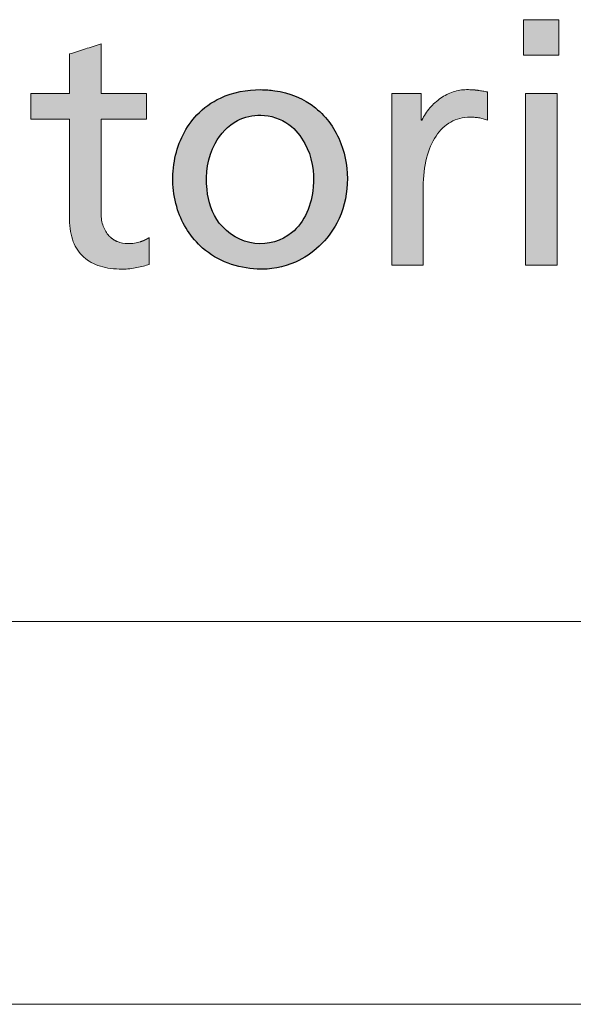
# Paper-space layout 'Hoja3' of a CAD drawing. Header units: millimetres. Extents: x 450 to 25135, y 150 to 17673.
# Tile 11 of 21: x 20736 to 20954, y 150 to 536. Entities that reach past the tile are written whole.
import ezdxf

# ---------------------------------------------------------------- set-up
doc = ezdxf.new("R2010")
doc.units = ezdxf.units.MM
doc.linetypes.add('SLD-Continua', pattern=[0])
doc.layers.add('FORMAT', color=7, linetype='SLD-Continua')

# ---------------------------------------------------------------- blocks, each defined once
blk = doc.blocks.new('Bloque3')
at = {"linetype": 'Continuous', "ltscale": 35}
for points in [[(1417.63, 167), (1403.69, 167), (1403.69, 153.04), (1417.63, 153.04)], [(1417.63, 167), (1403.69, 167), (1403.69, 153.04), (1417.63, 153.04)], [(1416.86, 138.01), (1404.48, 138.01), (1404.48, 70.79), (1416.86, 70.79)], [(1416.86, 138.01), (1404.48, 138.01), (1404.48, 70.79), (1416.86, 70.79)]]:
    blk.add_hatch(color=7, dxfattribs=at).paths.add_polyline_path(points, flags=0)
h = blk.add_hatch(color=7, dxfattribs=at)
edge = h.paths.add_edge_path(flags=0)
edge.add_spline(control_points=[(1231.15, 73.91), (1232.93, 72.32), (1235.12, 71.14), (1237.66, 70.36)], knot_values=[16, 16, 16, 16, 17, 17, 17, 17], weights=[1, 1, 1, 1], degree=3, periodic=0)
edge.add_spline(control_points=[(1237.66, 70.36), (1240.19, 69.58), (1243.08, 69.21), (1246.28, 69.21)], knot_values=[17, 17, 17, 17, 18, 18, 18, 18], weights=[1, 1, 1, 1], degree=3, periodic=0)
edge.add_arc((1246.24, 93.99), 24.79, 270.0767, 276.8647)
edge.add_spline(control_points=[(1249.21, 69.38), (1250.16, 69.49), (1251.1, 69.65), (1252, 69.83)], knot_values=[0, 0, 0, 0, 1, 1, 1, 1], weights=[1, 1, 1, 1], degree=3, periodic=0)
edge.add_spline(control_points=[(1252, 69.83), (1252.9, 70.01), (1253.75, 70.21), (1254.56, 70.42)], knot_values=[1, 1, 1, 1, 2, 2, 2, 2], weights=[1, 1, 1, 1], degree=3, periodic=0)
edge.add_spline(control_points=[(1254.56, 70.42), (1255.37, 70.63), (1256.13, 70.85), (1256.82, 71.05)], knot_values=[2, 2, 2, 2, 3, 3, 3, 3], weights=[1, 1, 1, 1], degree=3, periodic=0)
edge.add_line((1256.82, 71.05), (1256.82, 81.58))
edge.add_arc((1249.56, 92.67), 13.26, 295.495, 303.2205, ccw=False)
edge.add_spline(control_points=[(1255.26, 80.7), (1254.64, 80.4), (1254, 80.15), (1253.35, 79.95)], knot_values=[0, 0, 0, 0, 0.145933, 0.145933, 0.145933, 0.145933], weights=[1, 0.998226, 0.998226, 1], degree=3, periodic=0)
edge.add_spline(control_points=[(1253.35, 79.95), (1252.65, 79.73), (1251.88, 79.54), (1251.06, 79.42)], knot_values=[0.145933, 0.145933, 0.145933, 0.145933, 1.145933, 1.145933, 1.145933, 1.145933], weights=[1, 1, 1, 1], degree=3, periodic=0)
edge.add_spline(control_points=[(1251.06, 79.42), (1250.24, 79.29), (1249.35, 79.22), (1248.4, 79.22), (1246.98, 79.22), (1245.62, 79.48), (1244.37, 80)], knot_values=[1.145933, 1.145933, 1.145933, 1.145933, 2.145933, 2.145933, 2.145933, 3.145933, 3.145933, 3.145933, 3.145933], weights=[1, 1, 1, 1, 1, 1, 1], degree=3, periodic=0)
edge.add_arc((1248.03, 88.84), 9.57, 223.1491, 247.5061, ccw=False)
edge.add_spline(control_points=[(1241.05, 82.29), (1240.1, 83.3), (1239.33, 84.56), (1238.79, 86.05)], knot_values=[3.571043, 3.571043, 3.571043, 3.571043, 4.571043, 4.571043, 4.571043, 4.571043], weights=[1, 1, 1, 1], degree=3, periodic=0)
edge.add_spline(control_points=[(1238.79, 86.05), (1238.26, 87.54), (1237.96, 89.26), (1237.96, 91.21)], knot_values=[4.571043, 4.571043, 4.571043, 4.571043, 5.571043, 5.571043, 5.571043, 5.571043], weights=[1, 1, 1, 1], degree=3, periodic=0)
edge.add_line((1237.96, 91.21), (1237.96, 100.4))
edge.add_line((1237.96, 100.4), (1237.96, 105))
edge.add_line((1237.96, 105), (1237.96, 128))
edge.add_line((1237.96, 128), (1255.77, 128))
edge.add_line((1255.77, 128), (1255.77, 138.01))
edge.add_line((1255.77, 138.01), (1237.96, 138.01))
edge.add_line((1237.96, 138.01), (1237.96, 142.89))
edge.add_line((1237.96, 142.89), (1237.96, 157.51))
edge.add_line((1237.96, 157.51), (1234.87, 156.53))
edge.add_line((1234.87, 156.53), (1231.78, 155.54))
edge.add_line((1231.78, 155.54), (1228.68, 154.55))
edge.add_line((1228.68, 154.55), (1225.59, 153.56))
edge.add_line((1225.59, 153.56), (1225.59, 149.67))
edge.add_line((1225.59, 149.67), (1225.59, 138.01))
edge.add_line((1225.59, 138.01), (1210.44, 138.01))
edge.add_line((1210.44, 138.01), (1210.44, 128))
edge.add_line((1210.44, 128), (1225.59, 128))
edge.add_spline(control_points=[(1225.59, 128), (1225.59, 114.89), (1225.59, 101.79), (1225.59, 88.69), (1225.59, 85.33), (1226.09, 82.44), (1227.03, 79.98)], knot_values=[13, 13, 13, 13, 14, 14, 14, 15, 15, 15, 15], weights=[1, 1, 1, 1, 1, 1, 1], degree=3, periodic=0)
edge.add_spline(control_points=[(1227.03, 79.98), (1227.97, 77.53), (1229.36, 75.51), (1231.15, 73.91)], knot_values=[15, 15, 15, 15, 16, 16, 16, 16], weights=[1, 1, 1, 1], degree=3, periodic=0)
h = blk.add_hatch(color=7, dxfattribs=at)
edge = h.paths.add_edge_path(flags=0)
edge.add_spline(control_points=[(1231.15, 73.91), (1232.93, 72.32), (1235.12, 71.14), (1237.66, 70.36)], knot_values=[16, 16, 16, 16, 17, 17, 17, 17], weights=[1, 1, 1, 1], degree=3, periodic=0)
edge.add_spline(control_points=[(1237.66, 70.36), (1240.19, 69.58), (1243.08, 69.21), (1246.28, 69.21)], knot_values=[17, 17, 17, 17, 18, 18, 18, 18], weights=[1, 1, 1, 1], degree=3, periodic=0)
edge.add_arc((1246.24, 93.99), 24.79, 270.0767, 276.8647)
edge.add_spline(control_points=[(1249.21, 69.38), (1250.16, 69.49), (1251.1, 69.65), (1252, 69.83)], knot_values=[0, 0, 0, 0, 1, 1, 1, 1], weights=[1, 1, 1, 1], degree=3, periodic=0)
edge.add_spline(control_points=[(1252, 69.83), (1252.9, 70.01), (1253.75, 70.21), (1254.56, 70.42)], knot_values=[1, 1, 1, 1, 2, 2, 2, 2], weights=[1, 1, 1, 1], degree=3, periodic=0)
edge.add_spline(control_points=[(1254.56, 70.42), (1255.37, 70.63), (1256.13, 70.85), (1256.82, 71.05)], knot_values=[2, 2, 2, 2, 3, 3, 3, 3], weights=[1, 1, 1, 1], degree=3, periodic=0)
edge.add_line((1256.82, 71.05), (1256.82, 81.58))
edge.add_arc((1249.56, 92.67), 13.26, 295.495, 303.2205, ccw=False)
edge.add_spline(control_points=[(1255.26, 80.7), (1254.64, 80.4), (1254, 80.15), (1253.35, 79.95)], knot_values=[0, 0, 0, 0, 0.145933, 0.145933, 0.145933, 0.145933], weights=[1, 0.998226, 0.998226, 1], degree=3, periodic=0)
edge.add_spline(control_points=[(1253.35, 79.95), (1252.65, 79.73), (1251.88, 79.54), (1251.06, 79.42)], knot_values=[0.145933, 0.145933, 0.145933, 0.145933, 1.145933, 1.145933, 1.145933, 1.145933], weights=[1, 1, 1, 1], degree=3, periodic=0)
edge.add_spline(control_points=[(1251.06, 79.42), (1250.24, 79.29), (1249.35, 79.22), (1248.4, 79.22), (1246.98, 79.22), (1245.62, 79.48), (1244.37, 80)], knot_values=[1.145933, 1.145933, 1.145933, 1.145933, 2.145933, 2.145933, 2.145933, 3.145933, 3.145933, 3.145933, 3.145933], weights=[1, 1, 1, 1, 1, 1, 1], degree=3, periodic=0)
edge.add_arc((1248.03, 88.84), 9.57, 223.1491, 247.5061, ccw=False)
edge.add_spline(control_points=[(1241.05, 82.29), (1240.1, 83.3), (1239.33, 84.56), (1238.79, 86.05)], knot_values=[3.571043, 3.571043, 3.571043, 3.571043, 4.571043, 4.571043, 4.571043, 4.571043], weights=[1, 1, 1, 1], degree=3, periodic=0)
edge.add_spline(control_points=[(1238.79, 86.05), (1238.26, 87.54), (1237.96, 89.26), (1237.96, 91.21)], knot_values=[4.571043, 4.571043, 4.571043, 4.571043, 5.571043, 5.571043, 5.571043, 5.571043], weights=[1, 1, 1, 1], degree=3, periodic=0)
edge.add_line((1237.96, 91.21), (1237.96, 100.4))
edge.add_line((1237.96, 100.4), (1237.96, 105))
edge.add_line((1237.96, 105), (1237.96, 128))
edge.add_line((1237.96, 128), (1255.77, 128))
edge.add_line((1255.77, 128), (1255.77, 138.01))
edge.add_line((1255.77, 138.01), (1237.96, 138.01))
edge.add_line((1237.96, 138.01), (1237.96, 142.89))
edge.add_line((1237.96, 142.89), (1237.96, 157.51))
edge.add_line((1237.96, 157.51), (1234.87, 156.53))
edge.add_line((1234.87, 156.53), (1231.78, 155.54))
edge.add_line((1231.78, 155.54), (1228.68, 154.55))
edge.add_line((1228.68, 154.55), (1225.59, 153.56))
edge.add_line((1225.59, 153.56), (1225.59, 149.67))
edge.add_line((1225.59, 149.67), (1225.59, 138.01))
edge.add_line((1225.59, 138.01), (1210.44, 138.01))
edge.add_line((1210.44, 138.01), (1210.44, 128))
edge.add_line((1210.44, 128), (1225.59, 128))
edge.add_spline(control_points=[(1225.59, 128), (1225.59, 114.89), (1225.59, 101.79), (1225.59, 88.69), (1225.59, 85.33), (1226.09, 82.44), (1227.03, 79.98)], knot_values=[13, 13, 13, 13, 14, 14, 14, 15, 15, 15, 15], weights=[1, 1, 1, 1, 1, 1, 1], degree=3, periodic=0)
edge.add_spline(control_points=[(1227.03, 79.98), (1227.97, 77.53), (1229.36, 75.51), (1231.15, 73.91)], knot_values=[15, 15, 15, 15, 16, 16, 16, 16], weights=[1, 1, 1, 1], degree=3, periodic=0)
h = blk.add_hatch(color=7, dxfattribs=at)
edge = h.paths.add_edge_path(flags=0)
edge.add_spline(control_points=[(1300.62, 139.58), (1295.23, 139.6), (1285.85, 137.86), (1272.9, 128.69), (1265.2, 112.62), (1266.14, 92.79), (1277.51, 74.66), (1296.63, 67.64), (1317.08, 71.25), (1335.1, 88.31), (1336.14, 115.03), (1323.15, 133.81), (1310.04, 139.05), (1302.45, 139.57), (1300.62, 139.58)], knot_values=[0, 0, 0, 0, 0.074474, 0.127248, 0.214785, 0.308474, 0.391274, 0.497362, 0.567922, 0.671021, 0.815362, 0.894331, 0.974753, 1, 1, 1, 1], weights=[1, 1, 1, 1, 1, 1, 1, 1, 1, 1, 1, 1, 1, 1, 1], degree=3, periodic=0)
edge = h.paths.add_edge_path(flags=0)
edge.add_spline(control_points=[(1300.62, 129.58), (1304.56, 129.51), (1311.79, 127.14), (1320.11, 116.66), (1322.95, 100.63), (1315.9, 82.39), (1297.67, 77.05), (1283.15, 85.68), (1278.14, 101.78), (1280.34, 117.42), (1290.02, 127.95), (1297.44, 129.65), (1300.62, 129.58)], knot_values=[0, 0, 0, 0, 0.080851, 0.148117, 0.269406, 0.407124, 0.511209, 0.623148, 0.720084, 0.847873, 0.934722, 1, 1, 1, 1], weights=[1, 1, 1, 1, 1, 1, 1, 1, 1, 1, 1, 1, 1], degree=3, periodic=0)
h = blk.add_hatch(color=7, dxfattribs=at)
edge = h.paths.add_edge_path(flags=0)
edge.add_spline(control_points=[(1387.69, 139.02), (1387.09, 139.13), (1386.5, 139.23), (1385.88, 139.31)], knot_values=[5, 5, 5, 5, 6, 6, 6, 6], weights=[1, 1, 1, 1], degree=3, periodic=0)
edge.add_arc((1381.88, 108.51), 31.07, 82.6144, 86.3459)
edge.add_spline(control_points=[(1383.86, 139.51), (1383.13, 139.56), (1382.32, 139.58), (1381.4, 139.58), (1379.62, 139.58), (1377.84, 139.27), (1376.12, 138.69)], knot_values=[0, 0, 0, 0, 1, 1, 1, 2, 2, 2, 2], weights=[1, 1, 1, 1, 1, 1, 1], degree=3, periodic=0)
edge.add_spline(control_points=[(1376.12, 138.69), (1374.39, 138.11), (1372.74, 137.27), (1371.19, 136.21)], knot_values=[2, 2, 2, 2, 3, 3, 3, 3], weights=[1, 1, 1, 1], degree=3, periodic=0)
edge.add_spline(control_points=[(1371.19, 136.21), (1369.65, 135.14), (1368.23, 133.86), (1366.98, 132.42)], knot_values=[3, 3, 3, 3, 4, 4, 4, 4], weights=[1, 1, 1, 1], degree=3, periodic=0)
edge.add_spline(control_points=[(1366.98, 132.42), (1365.74, 130.96), (1364.67, 129.34), (1363.84, 127.59)], knot_values=[4, 4, 4, 4, 5, 5, 5, 5], weights=[1, 1, 1, 1], degree=3, periodic=0)
edge.add_line((1363.84, 127.59), (1363.6, 127.59))
edge.add_line((1363.6, 127.59), (1363.6, 138.01))
edge.add_line((1363.6, 138.01), (1352.02, 138.01))
edge.add_line((1352.02, 138.01), (1352.02, 70.79))
edge.add_line((1352.02, 70.79), (1364.38, 70.79))
edge.add_line((1364.38, 70.79), (1364.38, 101.37))
edge.add_spline(control_points=[(1364.38, 101.37), (1364.38, 105.59), (1364.83, 109.41), (1365.69, 112.77)], knot_values=[11, 11, 11, 11, 12, 12, 12, 12], weights=[1, 1, 1, 1], degree=3, periodic=0)
edge.add_spline(control_points=[(1365.69, 112.77), (1366.54, 116.13), (1367.79, 119.04), (1369.39, 121.41)], knot_values=[12, 12, 12, 12, 13, 13, 13, 13], weights=[1, 1, 1, 1], degree=3, periodic=0)
edge.add_spline(control_points=[(1369.39, 121.41), (1370.99, 123.78), (1372.94, 125.63), (1375.17, 126.88)], knot_values=[13, 13, 13, 13, 14, 14, 14, 14], weights=[1, 1, 1, 1], degree=3, periodic=0)
edge.add_spline(control_points=[(1375.17, 126.88), (1377.41, 128.13), (1379.94, 128.79), (1382.7, 128.79)], knot_values=[14, 14, 14, 14, 15, 15, 15, 15], weights=[1, 1, 1, 1], degree=3, periodic=0)
edge.add_arc((1382.7, 104.23), 24.57, 86.1657, 90.0062, ccw=False)
edge.add_spline(control_points=[(1384.34, 128.74), (1384.91, 128.7), (1385.49, 128.64), (1386.08, 128.55)], knot_values=[0, 0, 0, 0, 1, 1, 1, 1], weights=[1, 1, 1, 1], degree=3, periodic=0)
edge.add_spline(control_points=[(1386.08, 128.55), (1386.67, 128.46), (1387.26, 128.34), (1387.84, 128.18)], knot_values=[1, 1, 1, 1, 2, 2, 2, 2], weights=[1, 1, 1, 1], degree=3, periodic=0)
edge.add_spline(control_points=[(1387.84, 128.18), (1388.42, 128.02), (1389, 127.83), (1389.55, 127.59)], knot_values=[2, 2, 2, 2, 3, 3, 3, 3], weights=[1, 1, 1, 1], degree=3, periodic=0)
edge.add_line((1389.55, 127.59), (1389.55, 138.67))
edge.add_line((1389.55, 138.67), (1387.69, 139.02))
h = blk.add_hatch(color=7, dxfattribs=at)
edge = h.paths.add_edge_path(flags=0)
edge.add_spline(control_points=[(1387.69, 139.02), (1387.09, 139.13), (1386.5, 139.23), (1385.88, 139.31)], knot_values=[5, 5, 5, 5, 6, 6, 6, 6], weights=[1, 1, 1, 1], degree=3, periodic=0)
edge.add_arc((1381.88, 108.51), 31.07, 82.6144, 86.3459)
edge.add_spline(control_points=[(1383.86, 139.51), (1383.13, 139.56), (1382.32, 139.58), (1381.4, 139.58), (1379.62, 139.58), (1377.84, 139.27), (1376.12, 138.69)], knot_values=[0, 0, 0, 0, 1, 1, 1, 2, 2, 2, 2], weights=[1, 1, 1, 1, 1, 1, 1], degree=3, periodic=0)
edge.add_spline(control_points=[(1376.12, 138.69), (1374.39, 138.11), (1372.74, 137.27), (1371.19, 136.21)], knot_values=[2, 2, 2, 2, 3, 3, 3, 3], weights=[1, 1, 1, 1], degree=3, periodic=0)
edge.add_spline(control_points=[(1371.19, 136.21), (1369.65, 135.14), (1368.23, 133.86), (1366.98, 132.42)], knot_values=[3, 3, 3, 3, 4, 4, 4, 4], weights=[1, 1, 1, 1], degree=3, periodic=0)
edge.add_spline(control_points=[(1366.98, 132.42), (1365.74, 130.96), (1364.67, 129.34), (1363.84, 127.59)], knot_values=[4, 4, 4, 4, 5, 5, 5, 5], weights=[1, 1, 1, 1], degree=3, periodic=0)
edge.add_line((1363.84, 127.59), (1363.6, 127.59))
edge.add_line((1363.6, 127.59), (1363.6, 138.01))
edge.add_line((1363.6, 138.01), (1352.02, 138.01))
edge.add_line((1352.02, 138.01), (1352.02, 70.79))
edge.add_line((1352.02, 70.79), (1364.38, 70.79))
edge.add_line((1364.38, 70.79), (1364.38, 101.37))
edge.add_spline(control_points=[(1364.38, 101.37), (1364.38, 105.59), (1364.83, 109.41), (1365.69, 112.77)], knot_values=[11, 11, 11, 11, 12, 12, 12, 12], weights=[1, 1, 1, 1], degree=3, periodic=0)
edge.add_spline(control_points=[(1365.69, 112.77), (1366.54, 116.13), (1367.79, 119.04), (1369.39, 121.41)], knot_values=[12, 12, 12, 12, 13, 13, 13, 13], weights=[1, 1, 1, 1], degree=3, periodic=0)
edge.add_spline(control_points=[(1369.39, 121.41), (1370.99, 123.78), (1372.94, 125.63), (1375.17, 126.88)], knot_values=[13, 13, 13, 13, 14, 14, 14, 14], weights=[1, 1, 1, 1], degree=3, periodic=0)
edge.add_spline(control_points=[(1375.17, 126.88), (1377.41, 128.13), (1379.94, 128.79), (1382.7, 128.79)], knot_values=[14, 14, 14, 14, 15, 15, 15, 15], weights=[1, 1, 1, 1], degree=3, periodic=0)
edge.add_arc((1382.7, 104.23), 24.57, 86.1657, 90.0062, ccw=False)
edge.add_spline(control_points=[(1384.34, 128.74), (1384.91, 128.7), (1385.49, 128.64), (1386.08, 128.55)], knot_values=[0, 0, 0, 0, 1, 1, 1, 1], weights=[1, 1, 1, 1], degree=3, periodic=0)
edge.add_spline(control_points=[(1386.08, 128.55), (1386.67, 128.46), (1387.26, 128.34), (1387.84, 128.18)], knot_values=[1, 1, 1, 1, 2, 2, 2, 2], weights=[1, 1, 1, 1], degree=3, periodic=0)
edge.add_spline(control_points=[(1387.84, 128.18), (1388.42, 128.02), (1389, 127.83), (1389.55, 127.59)], knot_values=[2, 2, 2, 2, 3, 3, 3, 3], weights=[1, 1, 1, 1], degree=3, periodic=0)
edge.add_line((1389.55, 127.59), (1389.55, 138.67))
edge.add_line((1389.55, 138.67), (1387.69, 139.02))
at = {"color": 7, "linetype": 'SLD-Continua', "lineweight": 18, "ltscale": 35}
for p, q in [((1403.69, 153.04), (1403.69, 167)), ((1403.69, 167), (1417.63, 167)), ((1417.63, 167), (1417.63, 153.04)), ((1417.63, 153.04), (1403.69, 153.04)), ((1404.48, 70.79), (1404.48, 138.01)), ((1404.48, 138.01), (1416.86, 138.01)), ((1416.86, 138.01), (1416.86, 70.79)), ((1237.96, 91.21), (1237.96, 100.4)), ((1416.86, 70.79), (1404.48, 70.79))]:
    blk.add_line(p, q, dxfattribs=at)
for centre, radius, start, end in [((1382.7, 104.23), 24.57, 86.1657, 90.0062), ((1246.24, 93.99), 24.79, 270.0767, 276.8647)]:
    blk.add_arc(centre, radius, start, end, dxfattribs=at)
at = {"color": 8, "linetype": 'Continuous', "lineweight": 0, "ltscale": 35, "true_color": 0x808080}
for points, degree in [([(1228.68, 154.55), (1227.65, 154.22), (1226.62, 153.89), (1225.59, 153.56)], 3), ([(1231.78, 155.54), (1230.74, 155.21), (1229.71, 154.88), (1228.68, 154.55)], 3), ([(1234.87, 156.53), (1233.84, 156.2), (1232.81, 155.87), (1231.78, 155.54)], 3), ([(1237.96, 157.51), (1236.93, 157.18), (1235.9, 156.86), (1234.87, 156.53)], 3), ([(1237.96, 142.89), (1237.96, 147.76), (1237.96, 152.64), (1237.96, 157.51)], 3), ([(1225.59, 153.56), (1225.59, 152.27), (1225.59, 150.97), (1225.59, 149.67)], 3), ([(1225.59, 149.67), (1225.59, 145.79), (1225.59, 141.9), (1225.59, 138.01)], 3), ([(1237.96, 138.01), (1237.96, 139.64), (1237.96, 141.26), (1237.96, 142.89)], 3), ([(1387.69, 139.02), (1387.09, 139.13), (1386.5, 139.23), (1385.88, 139.31)], 3), ([(1389.55, 138.67), (1388.93, 138.79), (1388.31, 138.9), (1387.69, 139.02)], 3), ([(1225.59, 138.01), (1220.54, 138.01), (1215.49, 138.01), (1210.44, 138.01)], 3), ([(1210.44, 138.01), (1210.44, 134.67), (1210.44, 131.34), (1210.44, 128)], 3), ([(1255.77, 138.01), (1249.84, 138.01), (1243.9, 138.01), (1237.96, 138.01)], 3), ([(1255.77, 128), (1255.77, 131.34), (1255.77, 134.67), (1255.77, 138.01)], 3), ([(1363.6, 138.01), (1359.74, 138.01), (1355.88, 138.01), (1352.02, 138.01)], 3), ([(1352.02, 138.01), (1352.02, 115.61), (1352.02, 93.2), (1352.02, 70.79)], 3), ([(1363.6, 127.59), (1363.6, 131.07), (1363.6, 134.54), (1363.6, 138.01)], 3), ([(1371.19, 136.21), (1369.65, 135.14), (1368.23, 133.86), (1366.98, 132.42)], 3), ([(1376.12, 138.69), (1374.39, 138.11), (1372.74, 137.27), (1371.19, 136.21)], 3), ([(1389.55, 127.59), (1389.55, 131.28), (1389.55, 134.98), (1389.55, 138.67)], 3), ([(1366.98, 132.42), (1365.74, 130.96), (1364.67, 129.34), (1363.84, 127.59)], 3), ([(1210.44, 128), (1215.49, 128), (1220.54, 128), (1225.59, 128)], 3), ([(1237.96, 105), (1237.96, 112.67), (1237.96, 120.33), (1237.96, 128)], 3), ([(1237.96, 128), (1243.9, 128), (1249.84, 128), (1255.77, 128)], 3), ([(1363.84, 127.59), (1363.76, 127.59), (1363.68, 127.59), (1363.6, 127.59)], 3), ([(1375.17, 126.88), (1377.41, 128.13), (1379.94, 128.79), (1382.7, 128.79)], 3), ([(1384.34, 128.74), (1384.91, 128.7), (1385.49, 128.64), (1386.08, 128.55)], 3), ([(1386.08, 128.55), (1386.67, 128.46), (1387.26, 128.34), (1387.84, 128.18)], 3), ([(1387.84, 128.18), (1388.42, 128.02), (1389, 127.83), (1389.55, 127.59)], 3), ([(1369.39, 121.41), (1370.99, 123.78), (1372.94, 125.63), (1375.17, 126.88)], 3), ([(1365.69, 112.77), (1366.54, 116.13), (1367.79, 119.04), (1369.39, 121.41)], 3), ([(1364.38, 101.37), (1364.38, 105.59), (1364.83, 109.41), (1365.69, 112.77)], 3), ([(1237.96, 100.4), (1237.96, 102.7), (1237.96, 105)], 2), ([(1364.38, 70.79), (1364.38, 80.99), (1364.38, 91.18), (1364.38, 101.37)], 3), ([(1238.79, 86.05), (1238.26, 87.54), (1237.96, 89.26), (1237.96, 91.21)], 3), ([(1241.05, 82.29), (1240.1, 83.3), (1239.33, 84.56), (1238.79, 86.05)], 3), ([(1256.82, 71.05), (1256.82, 74.56), (1256.82, 78.07), (1256.82, 81.58)], 3), ([(1227.03, 79.98), (1227.97, 77.53), (1229.36, 75.51), (1231.15, 73.91)], 3), ([(1253.35, 79.95), (1252.65, 79.73), (1251.88, 79.54), (1251.06, 79.42)], 3), ([(1231.15, 73.91), (1232.93, 72.32), (1235.12, 71.14), (1237.66, 70.36)], 3), ([(1237.66, 70.36), (1240.19, 69.58), (1243.08, 69.21), (1246.28, 69.21)], 3), ([(1249.21, 69.38), (1250.16, 69.49), (1251.1, 69.65), (1252, 69.83)], 3), ([(1252, 69.83), (1252.9, 70.01), (1253.75, 70.21), (1254.56, 70.42)], 3), ([(1254.56, 70.42), (1255.37, 70.63), (1256.13, 70.85), (1256.82, 71.05)], 3), ([(1352.02, 70.79), (1356.14, 70.79), (1360.26, 70.79), (1364.38, 70.79)], 3)]:
    blk.add_open_spline(points, degree=degree, dxfattribs=at)
for points, knots in [([(1383.86, 139.51), (1383.13, 139.56), (1382.32, 139.58), (1381.4, 139.58), (1379.62, 139.58), (1377.84, 139.27), (1376.12, 138.69)], [0, 0, 0, 0, 1, 1, 1, 2, 2, 2, 2]), ([(1225.59, 128), (1225.59, 114.89), (1225.59, 101.79), (1225.59, 88.69), (1225.59, 85.33), (1226.09, 82.44), (1227.03, 79.98)], [13, 13, 13, 13, 14, 14, 14, 15, 15, 15, 15]), ([(1251.06, 79.42), (1250.24, 79.29), (1249.35, 79.22), (1248.4, 79.22), (1246.98, 79.22), (1245.62, 79.48), (1244.37, 80)], [1.145933, 1.145933, 1.145933, 1.145933, 2.145933, 2.145933, 2.145933, 3.145933, 3.145933, 3.145933, 3.145933])]:
    blk.add_open_spline(points, degree=3, knots=knots, dxfattribs=at)
for points, weights in [([(1385.88, 139.31), (1385.21, 139.4), (1384.53, 139.47), (1383.86, 139.51)], [1, 0.999646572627, 0.999646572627, 1]), ([(1244.37, 80), (1243.11, 80.52), (1241.98, 81.3), (1241.05, 82.29)], [1, 0.984996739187, 0.984996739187, 1]), ([(1256.82, 81.58), (1256.32, 81.25), (1255.8, 80.96), (1255.26, 80.7)], [1, 0.99848548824, 0.99848548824, 1]), ([(1255.26, 80.7), (1254.64, 80.4), (1254, 80.15), (1253.35, 79.95)], [1, 0.998226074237, 0.998226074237, 1])]:
    blk.add_rational_spline(points, weights, degree=3, dxfattribs=at)
at = {"layer": 'FORMAT', "color": 7, "ltscale": 35}
for points, knots in [([(1300.62, 139.58), (1295.23, 139.6), (1285.85, 137.86), (1272.9, 128.69), (1265.2, 112.62), (1266.14, 92.79), (1277.51, 74.66), (1296.63, 67.64), (1317.08, 71.25), (1335.1, 88.31), (1336.14, 115.03), (1323.15, 133.81), (1310.04, 139.05), (1302.45, 139.57), (1300.62, 139.58)], [0, 0, 0, 0, 0.074474, 0.127248, 0.214785, 0.308474, 0.391274, 0.497362, 0.567922, 0.671021, 0.815362, 0.894331, 0.974753, 1, 1, 1, 1]), ([(1300.62, 129.58), (1297.44, 129.65), (1290.02, 127.95), (1280.34, 117.42), (1278.14, 101.78), (1283.15, 85.68), (1297.67, 77.05), (1315.9, 82.39), (1322.95, 100.63), (1320.11, 116.66), (1311.79, 127.14), (1304.56, 129.51), (1300.62, 129.58)], [0, 0, 0, 0, 0.065278, 0.152127, 0.279916, 0.376852, 0.488791, 0.592876, 0.730594, 0.851883, 0.919149, 1, 1, 1, 1])]:
    blk.add_open_spline(points, degree=3, knots=knots, dxfattribs=at)

psp = doc.layouts.new('Hoja3')

# ---------------------------------------------------------------- linework, layer by layer
at = {"color": 7, "linetype": 'SLD-Continua', "lineweight": 18, "ltscale": 30}
for p, q in [((24930, 300), (600, 300)), ((19530, 300), (24930, 300)), ((25080, 150), (450, 150))]:
    psp.add_line(p, q, dxfattribs=at)

# ---------------------------------------------------------------- block references
at = {"color": 7, "linetype": 'Continuous', "ltscale": 30}
psp.add_blockref('Bloque3', (19530.289, 368.939), dxfattribs=at)

doc.saveas('drawing.dxf')
